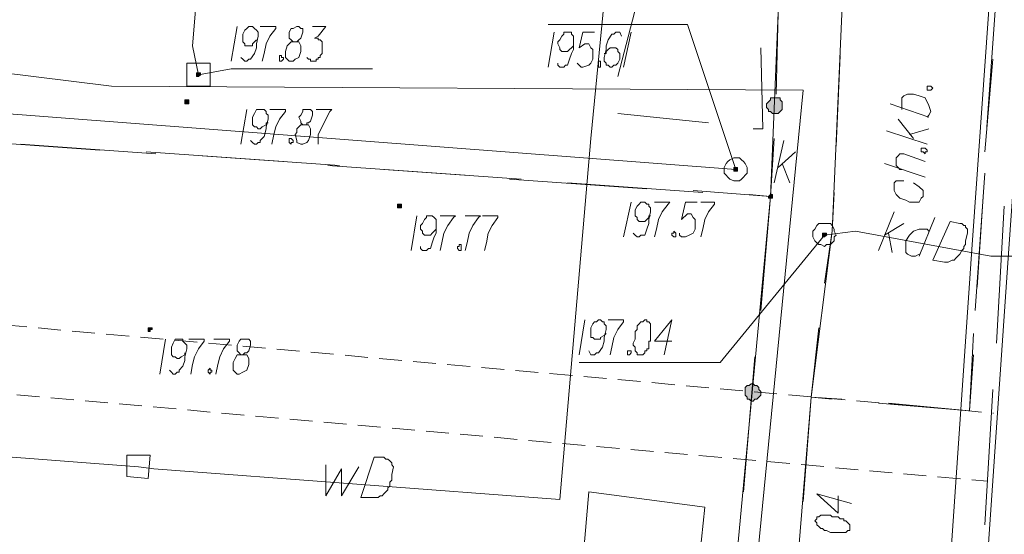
# Model space of a CAD drawing. Header units: metres. Extents: x 7431553 to 7432401, y 5544342 to 5544539.
# Tile 94 of 180: x 7432224 to 7432245, y 5544398 to 5544409. Entities that reach past the tile are written whole.
import ezdxf

# ---------------------------------------------------------------- set-up
doc = ezdxf.new("R2010")
doc.units = ezdxf.units.M
doc.header["$MEASUREMENT"] = 0
doc.linetypes.add('BG-PR90-PB-PZT-PZT01_2026_04_14$0$( Dashed )', pattern=[0.75, 0.5, -0.25])
for name, color, linetype, lineweight in [('BG-PR90-PB-PZT-PZT01_2026_04_14$0$D_obrzeze_5cm', 200, 'Continuous', 13), ('BG-PR90-PB-PZT-PZT01_2026_04_14$0$MAPA DCP', 7, 'Continuous', 0), ('PRIMETECH_XREF', 7, 'Continuous', 5)]:
    doc.layers.add(name, color=color, linetype=linetype, lineweight=lineweight)

# ---------------------------------------------------------------- blocks, each defined once
blk = doc.blocks.new('BG-PR90-PB-PZT-PZT01_2026_04_14$0$Naddrwiną2025_v2klauzulap')
at = {"layer": 'BG-PR90-PB-PZT-PZT01_2026_04_14$0$MAPA DCP', "linetype": 'Continuous', "lineweight": 0, "true_color": 0x9a3300, "transparency": 33554559}
for points in [[(7431757.849, 5544655.703), (7431757.849, 5544655.703), (7431757.849, 5544655.703), (7431757.849, 5544655.703), (7431757.891, 5544655.703), (7431757.891, 5544655.703), (7431757.891, 5544655.745), (7431757.891, 5544655.745), (7431757.891, 5544655.745), (7431757.849, 5544655.787), (7431757.849, 5544655.787), (7431757.849, 5544655.787), (7431757.849, 5544655.787), (7431757.806, 5544655.787), (7431757.806, 5544655.787), (7431757.806, 5544655.787), (7431757.806, 5544655.745), (7431757.806, 5544655.745), (7431757.806, 5544655.745), (7431757.806, 5544655.703), (7431757.806, 5544655.703), (7431757.806, 5544655.703), (7431757.806, 5544655.703), (7431757.806, 5544655.703), (7431757.806, 5544655.703)], [(7431756.409, 5544653.755), (7431756.409, 5544653.755), (7431756.452, 5544653.755), (7431756.452, 5544653.755), (7431756.452, 5544653.798), (7431756.452, 5544653.798), (7431756.452, 5544653.798), (7431756.452, 5544653.798), (7431756.452, 5544653.84), (7431756.452, 5544653.84), (7431756.452, 5544653.84), (7431756.409, 5544653.84), (7431756.409, 5544653.84), (7431756.409, 5544653.84), (7431756.409, 5544653.84), (7431756.367, 5544653.84), (7431756.367, 5544653.84), (7431756.367, 5544653.798), (7431756.367, 5544653.798), (7431756.367, 5544653.798), (7431756.367, 5544653.798), (7431756.367, 5544653.755)]]:
    blk.add_hatch(color=24, dxfattribs=at).paths.add_polyline_path(points)
at = {"layer": 'BG-PR90-PB-PZT-PZT01_2026_04_14$0$MAPA DCP', "linetype": 'Continuous', "lineweight": 0, "transparency": 33554559}
for color, points in [(256, [(7431754.843, 5544654.687), (7431754.843, 5544654.56), (7431754.885, 5544654.56), (7431754.928, 5544654.517), (7431754.97, 5544654.475), (7431755.012, 5544654.475), (7431755.055, 5544654.475), (7431755.097, 5544654.517), (7431755.139, 5544654.517), (7431755.139, 5544654.56), (7431755.182, 5544654.602), (7431755.182, 5544654.644), (7431755.182, 5544654.687), (7431755.182, 5544654.729), (7431755.139, 5544654.771), (7431755.097, 5544654.814), (7431755.055, 5544654.814), (7431755.012, 5544654.814), (7431754.97, 5544654.814), (7431754.928, 5544654.814), (7431754.885, 5544654.771), (7431754.843, 5544654.771), (7431754.843, 5544654.729), (7431754.843, 5544654.729)]), (256, [(7431757.002, 5544654.517), (7431757.044, 5544654.517), (7431757.044, 5544654.517), (7431757.044, 5544654.602), (7431757.002, 5544654.602), (7431757.002, 5544654.602), (7431757.002, 5544654.602), (7431756.96, 5544654.602), (7431756.96, 5544654.602), (7431756.96, 5544654.602), (7431756.96, 5544654.56), (7431756.96, 5544654.56), (7431756.96, 5544654.56), (7431756.96, 5544654.56)]), (256, [(7431761.108, 5544654.179), (7431761.108, 5544654.136), (7431761.151, 5544654.094), (7431761.151, 5544654.052), (7431761.193, 5544654.009), (7431761.235, 5544654.009), (7431761.278, 5544654.009), (7431761.32, 5544654.009), (7431761.362, 5544654.009), (7431761.405, 5544654.052), (7431761.447, 5544654.052), (7431761.447, 5544654.094), (7431761.489, 5544654.136), (7431761.489, 5544654.179), (7431761.447, 5544654.221), (7431761.447, 5544654.263), (7431761.405, 5544654.306), (7431761.362, 5544654.348), (7431761.32, 5544654.348), (7431761.278, 5544654.348), (7431761.235, 5544654.306), (7431761.193, 5544654.306), (7431761.151, 5544654.263), (7431761.151, 5544654.221), (7431761.151, 5544654.221)]), (256, [(7431757.214, 5544646.389), (7431757.214, 5544646.389), (7431757.214, 5544646.389), (7431757.256, 5544646.389), (7431757.256, 5544646.432), (7431757.256, 5544646.432), (7431757.256, 5544646.432), (7431757.256, 5544646.432), (7431757.256, 5544646.474), (7431757.256, 5544646.474), (7431757.214, 5544646.474), (7431757.214, 5544646.474), (7431757.214, 5544646.474), (7431757.214, 5544646.474), (7431757.171, 5544646.474), (7431757.171, 5544646.474), (7431757.171, 5544646.474), (7431757.171, 5544646.432), (7431757.171, 5544646.432), (7431757.171, 5544646.432), (7431757.171, 5544646.432), (7431757.171, 5544646.389), (7431757.171, 5544646.389)]), (5, [(7431754.335, 5544641.987), (7431754.335, 5544641.987), (7431754.335, 5544641.987), (7431754.335, 5544641.987), (7431754.377, 5544641.987), (7431754.377, 5544642.029), (7431754.377, 5544642.029), (7431754.377, 5544642.029), (7431754.377, 5544642.029), (7431754.335, 5544642.071), (7431754.335, 5544642.071), (7431754.335, 5544642.071), (7431754.335, 5544642.071), (7431754.293, 5544642.071), (7431754.293, 5544642.071), (7431754.293, 5544642.071), (7431754.293, 5544642.029), (7431754.293, 5544642.029), (7431754.293, 5544642.029), (7431754.293, 5544642.029), (7431754.293, 5544641.987), (7431754.293, 5544641.987), (7431754.293, 5544641.987), (7431754.293, 5544641.987), (7431754.293, 5544641.987)]), (256, [(7431754.928, 5544641.733), (7431754.928, 5544641.733), (7431754.928, 5544641.733), (7431754.97, 5544641.733), (7431754.97, 5544641.733), (7431754.97, 5544641.775), (7431754.97, 5544641.775), (7431754.97, 5544641.775), (7431754.97, 5544641.817), (7431754.97, 5544641.817), (7431754.928, 5544641.817), (7431754.928, 5544641.817), (7431754.928, 5544641.817), (7431754.928, 5544641.817), (7431754.885, 5544641.817), (7431754.885, 5544641.817), (7431754.885, 5544641.817), (7431754.885, 5544641.775), (7431754.885, 5544641.775), (7431754.885, 5544641.775), (7431754.885, 5544641.733), (7431754.885, 5544641.733), (7431754.885, 5544641.733)]), (256, [(7431759.923, 5544640.928), (7431759.923, 5544640.928), (7431759.923, 5544640.928), (7431759.923, 5544640.928), (7431759.965, 5544640.928), (7431759.965, 5544640.928), (7431759.965, 5544640.971), (7431759.965, 5544640.971), (7431759.965, 5544640.971), (7431759.923, 5544640.971), (7431759.923, 5544641.013), (7431759.923, 5544641.013), (7431759.923, 5544641.013), (7431759.881, 5544641.013), (7431759.881, 5544641.013), (7431759.881, 5544640.971), (7431759.881, 5544640.971), (7431759.881, 5544640.971), (7431759.881, 5544640.971), (7431759.881, 5544640.928), (7431759.881, 5544640.928), (7431759.881, 5544640.928), (7431759.881, 5544640.928), (7431759.881, 5544640.928), (7431759.881, 5544640.928)])]:
    blk.add_hatch(color=color, dxfattribs=at).paths.add_polyline_path(points)
at = {"layer": 'BG-PR90-PB-PZT-PZT01_2026_04_14$0$MAPA DCP', "color": 24, "linetype": 'Continuous', "lineweight": 18, "true_color": 0x9a3300, "transparency": 33554687}
for points in [[(7431758.314, 5544659.386), (7431758.314, 5544662.434)], [(7431748.197, 5544660.486), (7431758.357, 5544659.767), (7431776.179, 5544658.539)], [(7431748.154, 5544659.682), (7431758.272, 5544658.962), (7431776.137, 5544657.735)], [(7431758.314, 5544659.386), (7431757.764, 5544656.422), (7431757.849, 5544655.745)], [(7431757.468, 5544658.158), (7431758.314, 5544657.819)], [(7431757.764, 5544658.031), (7431757.722, 5544657.989), (7431757.722, 5544657.819), (7431757.764, 5544657.692), (7431757.849, 5544657.608), (7431757.976, 5544657.523), (7431758.06, 5544657.523), (7431758.103, 5544657.523), (7431758.187, 5544657.523), (7431758.23, 5544657.523), (7431758.272, 5544657.565), (7431758.314, 5544657.65), (7431758.314, 5544657.692), (7431758.314, 5544657.735), (7431758.272, 5544657.819)], [(7431757.849, 5544657.057), (7431757.595, 5544657.481)], [(7431758.187, 5544656.93), (7431757.341, 5544657.269)], [(7431757.806, 5544657.142), (7431758.23, 5544657.227)], [(7431757.849, 5544655.745), (7431760.643, 5544653.459), (7431760.643, 5544650.369)], [(7431756.367, 5544654.729), (7431756.028, 5544655.11)], [(7431756.282, 5544654.814), (7431756.706, 5544654.983)], [(7431756.706, 5544654.644), (7431755.774, 5544654.856)], [(7431756.409, 5544653.798), (7431754.504, 5544628.906), (7431754.547, 5544626.916), (7431753.954, 5544622.048), (7431751.922, 5544589.493), (7431751.88, 5544571.121)], [(7431756.409, 5544653.798), (7431753.234, 5544652.739), (7431753.234, 5544649.691)]]:
    blk.add_lwpolyline(points, dxfattribs=at)
at = {"layer": 'BG-PR90-PB-PZT-PZT01_2026_04_14$0$MAPA DCP', "linetype": 'Continuous', "lineweight": 18, "transparency": 33554687}
for points in [[(7431755.478, 5544659.301), (7431752.515, 5544659.513)], [(7431760.219, 5544659.513), (7431757.214, 5544659.682)], [(7431753.996, 5544659.428), (7431756.028, 5544659.259)], [(7431764.199, 5544659.259), (7431761.235, 5544659.428)], [(7431759.5, 5544659.047), (7431756.494, 5544659.259)], [(7431757.002, 5544659.216), (7431758.992, 5544659.089)], [(7431760.008, 5544659.005), (7431761.701, 5544658.92)], [(7431761.532, 5544657.142), (7431761.701, 5544658.92), (7431760.473, 5544659.005)], [(7431761.701, 5544658.92), (7431761.532, 5544656.93)], [(7431755.097, 5544657.438), (7431754.843, 5544657.438), (7431754.801, 5544657.481), (7431754.758, 5544657.565), (7431754.758, 5544657.692), (7431754.801, 5544657.819), (7431754.843, 5544657.946), (7431755.012, 5544658.031), (7431755.139, 5544658.073), (7431755.224, 5544658.031), (7431755.266, 5544657.989)], [(7431755.266, 5544658.031), (7431754.97, 5544657.184)], [(7431755.647, 5544657.608), (7431755.52, 5544658.031)], [(7431755.859, 5544657.989), (7431755.563, 5544657.1)], [(7431756.409, 5544657.438), (7431756.409, 5544657.396), (7431756.367, 5544657.354), (7431756.325, 5544657.311), (7431756.282, 5544657.311), (7431756.24, 5544657.311), (7431756.198, 5544657.311), (7431756.155, 5544657.311), (7431756.113, 5544657.354), (7431756.071, 5544657.396), (7431756.071, 5544657.438), (7431756.071, 5544657.481), (7431756.24, 5544657.946)], [(7431756.579, 5544657.946), (7431756.282, 5544657.057)], [(7431756.663, 5544657.481), (7431756.663, 5544657.311), (7431756.706, 5544657.269), (7431756.875, 5544657.269), (7431756.96, 5544657.311), (7431757.044, 5544657.396), (7431757.087, 5544657.523), (7431757.129, 5544657.608), (7431757.129, 5544657.692), (7431757.129, 5544657.735), (7431757.129, 5544657.819), (7431757.044, 5544657.862), (7431757.002, 5544657.904), (7431756.917, 5544657.904), (7431756.875, 5544657.904), (7431756.79, 5544657.819), (7431756.706, 5544657.692)], [(7431755.732, 5544657.692), (7431755.309, 5544657.354)], [(7431775.967, 5544654.433), (7431765.596, 5544655.11), (7431761.405, 5544655.449), (7431757.764, 5544655.914), (7431752.007, 5544656.168), (7431750.102, 5544656.168)], [(7431755.901, 5544655.999), (7431753.912, 5544656.084)], [(7431763.691, 5544655.279), (7431761.405, 5544655.449), (7431761.447, 5544656.126)], [(7431758.907, 5544655.745), (7431757.764, 5544655.914), (7431756.917, 5544655.957)], [(7431761.447, 5544655.914), (7431761.405, 5544655.449), (7431759.881, 5544655.618)], [(7431747.9, 5544655.83), (7431749.89, 5544655.11), (7431752.98, 5544654.729), (7431757.002, 5544654.56), (7431765.596, 5544653.755), (7431775.883, 5544652.697)], [(7431751.753, 5544654.898), (7431752.98, 5544654.729), (7431754.758, 5544654.687)], [(7431755.732, 5544654.644), (7431757.002, 5544654.56), (7431756.875, 5544652.866)], [(7431756.96, 5544654.094), (7431757.002, 5544654.56), (7431759.5, 5544654.348)], [(7431755.52, 5544654.179), (7431755.52, 5544654.39), (7431753.742, 5544654.348)], [(7431760.516, 5544654.221), (7431763.479, 5544653.967)], [(7431755.182, 5544651.215), (7431755.393, 5544653.205)], [(7431756.706, 5544650.115), (7431756.917, 5544653.078)], [(7431756.833, 5544651.85), (7431756.621, 5544648.845)], [(7431752.43, 5544651.723), (7431754.377, 5544651.215)], [(7431756.409, 5544646.093), (7431756.621, 5544649.099)], [(7431756.536, 5544647.871), (7431756.325, 5544644.865)], [(7431756.113, 5544642.114), (7431756.325, 5544645.119)], [(7431756.24, 5544643.892), (7431756.028, 5544640.886)], [(7431755.859, 5544638.134), (7431756.071, 5544641.098)], [(7431755.986, 5544639.87), (7431755.774, 5544636.907)]]:
    blk.add_lwpolyline(points, dxfattribs=at)
at = {"layer": 'BG-PR90-PB-PZT-PZT01_2026_04_14$0$MAPA DCP', "color": 24, "linetype": 'Continuous', "lineweight": 18, "true_color": 0x9a3300, "transparency": 33554687}
for points in [[(7431757.552, 5544658.497), (7431757.595, 5544658.708), (7431757.595, 5544658.751), (7431757.637, 5544658.793), (7431757.637, 5544658.835), (7431757.679, 5544658.835), (7431757.722, 5544658.878), (7431757.806, 5544658.878), (7431757.976, 5544658.835), (7431758.018, 5544658.835), (7431758.06, 5544658.835), (7431758.103, 5544658.793), (7431758.145, 5544658.793), (7431758.187, 5544658.751), (7431758.272, 5544658.708), (7431758.357, 5544658.624), (7431758.399, 5544658.581), (7431758.399, 5544658.539), (7431758.441, 5544658.454), (7431758.441, 5544658.412), (7431758.441, 5544658.37), (7431758.399, 5544658.116)], [(7431757.595, 5544655.745), (7431757.595, 5544655.872), (7431757.637, 5544655.914), (7431757.722, 5544655.957), (7431757.764, 5544655.957), (7431757.849, 5544655.999), (7431757.891, 5544655.957), (7431757.976, 5544655.957), (7431758.018, 5544655.914), (7431758.06, 5544655.872), (7431758.06, 5544655.787), (7431758.103, 5544655.745), (7431758.06, 5544655.66), (7431758.06, 5544655.618), (7431758.018, 5544655.576), (7431757.976, 5544655.533), (7431757.891, 5544655.491), (7431757.849, 5544655.491), (7431757.764, 5544655.491), (7431757.722, 5544655.533), (7431757.637, 5544655.576), (7431757.595, 5544655.618), (7431757.595, 5544655.66)], [(7431756.155, 5544653.798), (7431756.155, 5544653.882), (7431756.198, 5544653.925), (7431756.24, 5544653.967), (7431756.282, 5544654.009), (7431756.367, 5544654.052), (7431756.409, 5544654.052), (7431756.494, 5544654.052), (7431756.536, 5544654.009), (7431756.579, 5544653.967), (7431756.621, 5544653.925), (7431756.663, 5544653.882), (7431756.663, 5544653.798), (7431756.663, 5544653.755), (7431756.621, 5544653.671), (7431756.579, 5544653.628), (7431756.536, 5544653.586), (7431756.494, 5544653.544), (7431756.409, 5544653.544), (7431756.367, 5544653.544), (7431756.282, 5544653.586), (7431756.24, 5544653.628), (7431756.198, 5544653.671), (7431756.155, 5544653.755)]]:
    blk.add_lwpolyline(points, close=True, dxfattribs=at)
at = {"layer": 'BG-PR90-PB-PZT-PZT01_2026_04_14$0$MAPA DCP', "linetype": 'Continuous', "lineweight": 18, "transparency": 33554687}
for points in [[(7431754.631, 5544657.989), (7431754.589, 5544657.989), (7431754.589, 5544658.073), (7431754.631, 5544658.116), (7431754.674, 5544658.073), (7431754.674, 5544658.031), (7431754.674, 5544657.989)], [(7431756.028, 5544657.862), (7431755.944, 5544657.862), (7431755.944, 5544657.946), (7431755.986, 5544657.989), (7431756.028, 5544657.989), (7431756.028, 5544657.946), (7431756.071, 5544657.946), (7431756.028, 5544657.904)], [(7431763.479, 5544650.58), (7431770.845, 5544649.945), (7431771.184, 5544652.358), (7431763.818, 5544653.12)]]:
    blk.add_lwpolyline(points, close=True, dxfattribs=at)
at = {"layer": 'BG-PR90-PB-PZT-PZT01_2026_04_14$0$MAPA DCP', "linetype": 'Continuous', "lineweight": 9, "transparency": 33554687}
for points in [[(7431763.564, 5544656.041), (7431763.945, 5544656.041), (7431763.521, 5544655.576), (7431763.733, 5544656.338)], [(7431757.129, 5544653.036), (7431757.129, 5544653.332), (7431757.171, 5544653.332), (7431757.341, 5544653.205), (7431757.51, 5544653.12), (7431757.722, 5544653.078), (7431757.891, 5544653.036)], [(7431757.129, 5544652.951), (7431757.129, 5544652.697), (7431757.51, 5544652.612), (7431757.383, 5544652.739), (7431757.383, 5544652.824), (7431757.468, 5544652.866), (7431757.51, 5544652.909), (7431757.595, 5544652.909), (7431757.722, 5544652.909), (7431757.806, 5544652.866), (7431757.849, 5544652.782), (7431757.891, 5544652.697), (7431757.891, 5544652.612), (7431757.849, 5544652.57), (7431757.806, 5544652.57)], [(7431757.129, 5544652.02), (7431757.129, 5544652.358), (7431757.171, 5544652.316), (7431757.341, 5544652.189), (7431757.51, 5544652.104), (7431757.722, 5544652.062), (7431757.891, 5544652.02)], [(7431757.806, 5544651.554), (7431757.849, 5544651.596), (7431757.891, 5544651.639), (7431757.891, 5544651.681), (7431757.849, 5544651.723), (7431757.849, 5544651.766), (7431757.849, 5544651.808), (7431757.722, 5544651.85), (7431757.595, 5544651.893), (7431757.51, 5544651.893), (7431757.341, 5544651.935), (7431757.256, 5544651.935), (7431757.214, 5544651.893), (7431757.171, 5544651.893), (7431757.171, 5544651.85), (7431757.129, 5544651.808), (7431757.129, 5544651.766), (7431757.129, 5544651.723), (7431757.171, 5544651.681), (7431757.214, 5544651.639), (7431757.298, 5544651.596), (7431757.341, 5544651.596), (7431757.425, 5544651.596), (7431757.468, 5544651.639), (7431757.51, 5544651.639), (7431757.552, 5544651.681), (7431757.552, 5544651.723), (7431757.552, 5544651.766), (7431757.552, 5544651.808), (7431757.51, 5544651.85), (7431757.468, 5544651.893), (7431757.425, 5544651.893), (7431757.425, 5544651.935)], [(7431757.129, 5544651.512), (7431757.891, 5544651.342)], [(7431757.425, 5544648.252), (7431757.425, 5544648.591), (7431757.468, 5544648.591), (7431757.637, 5544648.464), (7431757.806, 5544648.379), (7431758.018, 5544648.337), (7431758.187, 5544648.294)], [(7431757.425, 5544647.871), (7431757.425, 5544648.21), (7431757.468, 5544648.167), (7431757.637, 5544648.04), (7431757.806, 5544647.956), (7431758.018, 5544647.913), (7431758.187, 5544647.871)], [(7431757.425, 5544647.321), (7431757.425, 5544647.659), (7431757.468, 5544647.617), (7431757.637, 5544647.49), (7431757.806, 5544647.405), (7431758.018, 5544647.363), (7431758.187, 5544647.321)], [(7431758.103, 5544646.897), (7431758.145, 5544646.897), (7431758.187, 5544646.94), (7431758.187, 5544647.024), (7431758.145, 5544647.067), (7431758.145, 5544647.109), (7431758.018, 5544647.151), (7431757.891, 5544647.194), (7431757.806, 5544647.236), (7431757.637, 5544647.236), (7431757.552, 5544647.236), (7431757.51, 5544647.236), (7431757.468, 5544647.194), (7431757.425, 5544647.151), (7431757.425, 5544647.067), (7431757.425, 5544647.024), (7431757.468, 5544647.024), (7431757.51, 5544646.982), (7431757.595, 5544646.94), (7431757.637, 5544646.897), (7431757.722, 5544646.897), (7431757.764, 5544646.94), (7431757.806, 5544646.94), (7431757.849, 5544646.982), (7431757.849, 5544647.024), (7431757.849, 5544647.067), (7431757.849, 5544647.109), (7431757.806, 5544647.151), (7431757.764, 5544647.194), (7431757.722, 5544647.236)], [(7431757.425, 5544646.813), (7431758.187, 5544646.686)], [(7431755.097, 5544644.611), (7431755.097, 5544644.95), (7431755.139, 5544644.908), (7431755.309, 5544644.823), (7431755.478, 5544644.738), (7431755.647, 5544644.654), (7431755.859, 5544644.654)], [(7431755.436, 5544644.315), (7431755.436, 5544644.4), (7431755.393, 5544644.4), (7431755.393, 5544644.442), (7431755.351, 5544644.484), (7431755.224, 5544644.527), (7431755.139, 5544644.527), (7431755.097, 5544644.484), (7431755.097, 5544644.442), (7431755.097, 5544644.4), (7431755.097, 5544644.315), (7431755.139, 5544644.315), (7431755.224, 5544644.273), (7431755.266, 5544644.23), (7431755.351, 5544644.273), (7431755.393, 5544644.273), (7431755.436, 5544644.315), (7431755.436, 5544644.273), (7431755.52, 5544644.188), (7431755.605, 5544644.188), (7431755.647, 5544644.146), (7431755.774, 5544644.188), (7431755.817, 5544644.188), (7431755.859, 5544644.273), (7431755.859, 5544644.315), (7431755.817, 5544644.4), (7431755.774, 5544644.442), (7431755.647, 5544644.484), (7431755.605, 5544644.484), (7431755.52, 5544644.484), (7431755.436, 5544644.442), (7431755.436, 5544644.4)], [(7431755.097, 5544643.595), (7431755.097, 5544643.934), (7431755.139, 5544643.934), (7431755.309, 5544643.807), (7431755.478, 5544643.722), (7431755.647, 5544643.68), (7431755.859, 5544643.638)], [(7431755.774, 5544643.172), (7431755.817, 5544643.214), (7431755.859, 5544643.257), (7431755.859, 5544643.299), (7431755.817, 5544643.341), (7431755.817, 5544643.384), (7431755.774, 5544643.384), (7431755.69, 5544643.468), (7431755.52, 5544643.511), (7431755.478, 5544643.511), (7431755.309, 5544643.553), (7431755.224, 5544643.553), (7431755.182, 5544643.511), (7431755.139, 5544643.511), (7431755.097, 5544643.468), (7431755.097, 5544643.426), (7431755.097, 5544643.384), (7431755.097, 5544643.341), (7431755.097, 5544643.299), (7431755.182, 5544643.257), (7431755.266, 5544643.214), (7431755.309, 5544643.214), (7431755.351, 5544643.214), (7431755.436, 5544643.214), (7431755.478, 5544643.257), (7431755.478, 5544643.299), (7431755.52, 5544643.341), (7431755.52, 5544643.384), (7431755.478, 5544643.426), (7431755.436, 5544643.511), (7431755.393, 5544643.511), (7431755.393, 5544643.553)], [(7431760.473, 5544642.96), (7431760.473, 5544643.003), (7431760.431, 5544643.045), (7431760.431, 5544643.087), (7431760.389, 5544643.13), (7431760.262, 5544643.172), (7431760.177, 5544643.172), (7431760.135, 5544643.13), (7431760.135, 5544643.087), (7431760.135, 5544643.045), (7431760.135, 5544642.96), (7431760.177, 5544642.918), (7431760.262, 5544642.876), (7431760.304, 5544642.876), (7431760.389, 5544642.876), (7431760.431, 5544642.918), (7431760.473, 5544642.96), (7431760.473, 5544642.876), (7431760.558, 5544642.833), (7431760.643, 5544642.791), (7431760.685, 5544642.791), (7431760.812, 5544642.791), (7431760.854, 5544642.833), (7431760.897, 5544642.876), (7431760.897, 5544642.918), (7431760.854, 5544643.003), (7431760.812, 5544643.087), (7431760.685, 5544643.13), (7431760.643, 5544643.13), (7431760.558, 5544643.13), (7431760.473, 5544643.087), (7431760.473, 5544643.003)], [(7431755.097, 5544643.087), (7431755.859, 5544642.96)], [(7431760.135, 5544642.368), (7431760.135, 5544642.706), (7431760.177, 5544642.706), (7431760.346, 5544642.579), (7431760.516, 5544642.495), (7431760.685, 5544642.452), (7431760.897, 5544642.41)], [(7431760.135, 5544641.817), (7431760.135, 5544642.156), (7431760.177, 5544642.156), (7431760.346, 5544642.029), (7431760.516, 5544641.944), (7431760.685, 5544641.902), (7431760.897, 5544641.86)], [(7431760.812, 5544641.394), (7431760.854, 5544641.436), (7431760.897, 5544641.479), (7431760.897, 5544641.521), (7431760.854, 5544641.563), (7431760.854, 5544641.606), (7431760.812, 5544641.606), (7431760.727, 5544641.69), (7431760.6, 5544641.733), (7431760.516, 5544641.733), (7431760.346, 5544641.775), (7431760.262, 5544641.775), (7431760.219, 5544641.733), (7431760.177, 5544641.69), (7431760.135, 5544641.69), (7431760.135, 5544641.648), (7431760.135, 5544641.606), (7431760.135, 5544641.563), (7431760.135, 5544641.521), (7431760.219, 5544641.479), (7431760.304, 5544641.436), (7431760.346, 5544641.436), (7431760.389, 5544641.436), (7431760.473, 5544641.436), (7431760.516, 5544641.479), (7431760.516, 5544641.521), (7431760.558, 5544641.563), (7431760.558, 5544641.606), (7431760.516, 5544641.648), (7431760.473, 5544641.733), (7431760.431, 5544641.733)], [(7431760.135, 5544641.309), (7431760.897, 5544641.182)]]:
    blk.add_lwpolyline(points, dxfattribs=at)
for points in [[(7431764.114, 5544655.533), (7431764.156, 5544655.576), (7431764.199, 5544655.576), (7431764.241, 5544655.618), (7431764.283, 5544655.66), (7431764.283, 5544655.703), (7431764.326, 5544655.745), (7431764.326, 5544655.787), (7431764.368, 5544655.872), (7431764.368, 5544655.957), (7431764.368, 5544655.999), (7431764.368, 5544656.084), (7431764.368, 5544656.126), (7431764.368, 5544656.168), (7431764.368, 5544656.211), (7431764.326, 5544656.253), (7431764.326, 5544656.295), (7431764.283, 5544656.295), (7431764.241, 5544656.295), (7431764.199, 5544656.295), (7431764.156, 5544656.253), (7431764.114, 5544656.211), (7431764.114, 5544656.168), (7431764.072, 5544656.168), (7431764.072, 5544656.126), (7431764.072, 5544656.084), (7431764.029, 5544656.041), (7431764.029, 5544655.999), (7431764.029, 5544655.957), (7431764.029, 5544655.914), (7431763.987, 5544655.872), (7431763.987, 5544655.83), (7431763.987, 5544655.787), (7431763.987, 5544655.745), (7431763.987, 5544655.703), (7431763.987, 5544655.66), (7431764.029, 5544655.618), (7431764.029, 5544655.576), (7431764.072, 5544655.576)], [(7431757.764, 5544652.443), (7431757.806, 5544652.485), (7431757.891, 5544652.485), (7431757.891, 5544652.443), (7431757.849, 5544652.401), (7431757.806, 5544652.401), (7431757.806, 5544652.443)], [(7431758.06, 5544647.744), (7431758.06, 5544647.786), (7431758.187, 5544647.786), (7431758.187, 5544647.744), (7431758.145, 5544647.702), (7431758.103, 5544647.702), (7431758.103, 5544647.744)], [(7431755.732, 5544644.061), (7431755.774, 5544644.103), (7431755.817, 5544644.103), (7431755.817, 5544644.061), (7431755.859, 5544644.061), (7431755.817, 5544644.019), (7431755.774, 5544644.019), (7431755.732, 5544644.019)], [(7431760.77, 5544642.283), (7431760.812, 5544642.283), (7431760.812, 5544642.325), (7431760.854, 5544642.325), (7431760.854, 5544642.283), (7431760.897, 5544642.283), (7431760.854, 5544642.241), (7431760.812, 5544642.241)]]:
    blk.add_lwpolyline(points, close=True, dxfattribs=at)
at = {"layer": 'BG-PR90-PB-PZT-PZT01_2026_04_14$0$MAPA DCP', "color": 24, "linetype": 'Continuous', "lineweight": 0, "true_color": 0x9a3300, "transparency": 33554687}
for points in [[(7431757.849, 5544655.703), (7431757.849, 5544655.703), (7431757.849, 5544655.703), (7431757.849, 5544655.703), (7431757.891, 5544655.703), (7431757.891, 5544655.703), (7431757.891, 5544655.745), (7431757.891, 5544655.745), (7431757.891, 5544655.745), (7431757.849, 5544655.787), (7431757.849, 5544655.787), (7431757.849, 5544655.787), (7431757.849, 5544655.787), (7431757.806, 5544655.787), (7431757.806, 5544655.787), (7431757.806, 5544655.787), (7431757.806, 5544655.745), (7431757.806, 5544655.745), (7431757.806, 5544655.745), (7431757.806, 5544655.703), (7431757.806, 5544655.703), (7431757.806, 5544655.703), (7431757.806, 5544655.703), (7431757.806, 5544655.703)], [(7431756.409, 5544653.755), (7431756.409, 5544653.755), (7431756.452, 5544653.755), (7431756.452, 5544653.755), (7431756.452, 5544653.798), (7431756.452, 5544653.798), (7431756.452, 5544653.798), (7431756.452, 5544653.798), (7431756.452, 5544653.84), (7431756.452, 5544653.84), (7431756.452, 5544653.84), (7431756.409, 5544653.84), (7431756.409, 5544653.84), (7431756.409, 5544653.84), (7431756.409, 5544653.84), (7431756.367, 5544653.84), (7431756.367, 5544653.84), (7431756.367, 5544653.798), (7431756.367, 5544653.798), (7431756.367, 5544653.798), (7431756.367, 5544653.798), (7431756.367, 5544653.755), (7431756.409, 5544653.755)]]:
    blk.add_lwpolyline(points, close=True, dxfattribs=at)
at = {"layer": 'BG-PR90-PB-PZT-PZT01_2026_04_14$0$MAPA DCP', "color": 1, "linetype": 'Continuous', "lineweight": 18, "transparency": 33554687}
blk.add_lwpolyline([(7431752.43, 5544618.915), (7431753.658, 5544632.631), (7431754.589, 5544640.124), (7431754.674, 5544655.279), (7431775.883, 5544653.205)], dxfattribs=at)
at = {"layer": 'BG-PR90-PB-PZT-PZT01_2026_04_14$0$MAPA DCP', "linetype": 'Continuous', "lineweight": 0, "transparency": 33554687}
for points in [[(7431754.843, 5544654.687), (7431754.843, 5544654.56), (7431754.885, 5544654.56), (7431754.928, 5544654.517), (7431754.97, 5544654.475), (7431755.012, 5544654.475), (7431755.055, 5544654.475), (7431755.097, 5544654.517), (7431755.139, 5544654.517), (7431755.139, 5544654.56), (7431755.182, 5544654.602), (7431755.182, 5544654.644), (7431755.182, 5544654.687), (7431755.182, 5544654.729), (7431755.139, 5544654.771), (7431755.097, 5544654.814), (7431755.055, 5544654.814), (7431755.012, 5544654.814), (7431754.97, 5544654.814), (7431754.928, 5544654.814), (7431754.885, 5544654.771), (7431754.843, 5544654.771), (7431754.843, 5544654.729)], [(7431757.002, 5544654.517), (7431757.044, 5544654.517), (7431757.044, 5544654.517), (7431757.044, 5544654.602), (7431757.002, 5544654.602), (7431757.002, 5544654.602), (7431757.002, 5544654.602), (7431756.96, 5544654.602), (7431756.96, 5544654.602), (7431756.96, 5544654.602), (7431756.96, 5544654.56), (7431756.96, 5544654.56), (7431756.96, 5544654.56), (7431756.96, 5544654.56), (7431757.002, 5544654.517)], [(7431761.108, 5544654.179), (7431761.108, 5544654.136), (7431761.151, 5544654.094), (7431761.151, 5544654.052), (7431761.193, 5544654.009), (7431761.235, 5544654.009), (7431761.278, 5544654.009), (7431761.32, 5544654.009), (7431761.362, 5544654.009), (7431761.405, 5544654.052), (7431761.447, 5544654.052), (7431761.447, 5544654.094), (7431761.489, 5544654.136), (7431761.489, 5544654.179), (7431761.447, 5544654.221), (7431761.447, 5544654.263), (7431761.405, 5544654.306), (7431761.362, 5544654.348), (7431761.32, 5544654.348), (7431761.278, 5544654.348), (7431761.235, 5544654.306), (7431761.193, 5544654.306), (7431761.151, 5544654.263), (7431761.151, 5544654.221)], [(7431757.214, 5544646.389), (7431757.214, 5544646.389), (7431757.214, 5544646.389), (7431757.256, 5544646.389), (7431757.256, 5544646.432), (7431757.256, 5544646.432), (7431757.256, 5544646.432), (7431757.256, 5544646.432), (7431757.256, 5544646.474), (7431757.256, 5544646.474), (7431757.214, 5544646.474), (7431757.214, 5544646.474), (7431757.214, 5544646.474), (7431757.214, 5544646.474), (7431757.171, 5544646.474), (7431757.171, 5544646.474), (7431757.171, 5544646.474), (7431757.171, 5544646.432), (7431757.171, 5544646.432), (7431757.171, 5544646.432), (7431757.171, 5544646.432), (7431757.171, 5544646.389), (7431757.171, 5544646.389)], [(7431754.928, 5544641.733), (7431754.928, 5544641.733), (7431754.928, 5544641.733), (7431754.97, 5544641.733), (7431754.97, 5544641.733), (7431754.97, 5544641.775), (7431754.97, 5544641.775), (7431754.97, 5544641.775), (7431754.97, 5544641.817), (7431754.97, 5544641.817), (7431754.928, 5544641.817), (7431754.928, 5544641.817), (7431754.928, 5544641.817), (7431754.928, 5544641.817), (7431754.885, 5544641.817), (7431754.885, 5544641.817), (7431754.885, 5544641.817), (7431754.885, 5544641.775), (7431754.885, 5544641.775), (7431754.885, 5544641.775), (7431754.885, 5544641.733), (7431754.885, 5544641.733), (7431754.885, 5544641.733)], [(7431759.923, 5544640.928), (7431759.923, 5544640.928), (7431759.923, 5544640.928), (7431759.923, 5544640.928), (7431759.965, 5544640.928), (7431759.965, 5544640.928), (7431759.965, 5544640.971), (7431759.965, 5544640.971), (7431759.965, 5544640.971), (7431759.923, 5544640.971), (7431759.923, 5544641.013), (7431759.923, 5544641.013), (7431759.923, 5544641.013), (7431759.881, 5544641.013), (7431759.881, 5544641.013), (7431759.881, 5544640.971), (7431759.881, 5544640.971), (7431759.881, 5544640.971), (7431759.881, 5544640.971), (7431759.881, 5544640.928), (7431759.881, 5544640.928), (7431759.881, 5544640.928), (7431759.881, 5544640.928), (7431759.881, 5544640.928)]]:
    blk.add_lwpolyline(points, close=True, dxfattribs=at)
at = {"layer": 'BG-PR90-PB-PZT-PZT01_2026_04_14$0$MAPA DCP', "color": 24, "linetype": 'Continuous', "lineweight": 9, "true_color": 0x9a3300, "transparency": 33554687}
for points in [[(7431760.177, 5544652.401), (7431760.177, 5544652.02), (7431759.711, 5544652.401), (7431760.473, 5544652.231)], [(7431753.404, 5544651.512), (7431754.166, 5544651.342)], [(7431759.711, 5544651.004), (7431759.711, 5544651.342), (7431759.754, 5544651.342), (7431759.923, 5544651.215), (7431760.092, 5544651.131), (7431760.304, 5544651.088), (7431760.473, 5544651.046)], [(7431753.488, 5544651.3), (7431753.404, 5544651.258), (7431753.404, 5544651.173), (7431753.446, 5544651.131), (7431753.446, 5544651.088), (7431753.573, 5544651.004), (7431753.7, 5544650.961), (7431753.785, 5544650.961), (7431753.954, 5544650.919), (7431754.039, 5544650.919), (7431754.081, 5544650.961), (7431754.123, 5544650.961), (7431754.123, 5544651.004), (7431754.166, 5544651.046), (7431754.166, 5544651.088), (7431754.123, 5544651.131), (7431754.123, 5544651.173), (7431754.081, 5544651.215), (7431753.996, 5544651.258), (7431753.912, 5544651.258), (7431753.869, 5544651.258), (7431753.827, 5544651.215), (7431753.785, 5544651.215), (7431753.742, 5544651.173), (7431753.742, 5544651.131), (7431753.742, 5544651.088), (7431753.742, 5544651.046), (7431753.785, 5544651.004), (7431753.827, 5544650.961), (7431753.869, 5544650.961), (7431753.869, 5544650.919)], [(7431760.389, 5544650.58), (7431760.473, 5544650.623), (7431760.473, 5544650.707), (7431760.431, 5544650.75), (7431760.431, 5544650.792), (7431760.304, 5544650.877), (7431760.177, 5544650.919), (7431760.092, 5544650.919), (7431759.923, 5544650.961), (7431759.838, 5544650.961), (7431759.796, 5544650.919), (7431759.754, 5544650.919), (7431759.754, 5544650.877), (7431759.711, 5544650.834), (7431759.711, 5544650.792), (7431759.754, 5544650.75), (7431759.754, 5544650.707), (7431759.796, 5544650.665), (7431759.881, 5544650.623), (7431759.965, 5544650.623), (7431760.008, 5544650.623), (7431760.092, 5544650.623), (7431760.092, 5544650.665), (7431760.135, 5544650.707), (7431760.135, 5544650.75), (7431760.135, 5544650.792), (7431760.135, 5544650.834), (7431760.092, 5544650.834), (7431760.05, 5544650.919), (7431760.008, 5544650.961)], [(7431753.404, 5544650.707), (7431753.404, 5544650.453), (7431753.742, 5544650.369), (7431753.658, 5544650.496), (7431753.658, 5544650.58), (7431753.742, 5544650.623), (7431753.785, 5544650.665), (7431753.869, 5544650.665), (7431753.996, 5544650.665), (7431754.081, 5544650.623), (7431754.123, 5544650.58), (7431754.166, 5544650.453), (7431754.166, 5544650.411), (7431754.123, 5544650.369), (7431754.081, 5544650.326)], [(7431759.711, 5544650.496), (7431760.473, 5544650.369)], [(7431754.081, 5544649.903), (7431754.123, 5544649.903), (7431754.166, 5544649.945), (7431754.166, 5544650.03), (7431754.123, 5544650.072), (7431754.123, 5544650.115), (7431753.996, 5544650.157), (7431753.869, 5544650.199), (7431753.785, 5544650.242), (7431753.615, 5544650.242), (7431753.531, 5544650.242), (7431753.488, 5544650.242), (7431753.446, 5544650.199), (7431753.404, 5544650.199), (7431753.404, 5544650.157), (7431753.404, 5544650.072), (7431753.404, 5544650.03), (7431753.446, 5544650.03), (7431753.488, 5544649.988), (7431753.573, 5544649.945), (7431753.615, 5544649.903), (7431753.658, 5544649.903), (7431753.742, 5544649.945), (7431753.785, 5544649.945), (7431753.827, 5544649.988), (7431753.827, 5544650.03), (7431753.827, 5544650.072), (7431753.827, 5544650.115), (7431753.785, 5544650.157), (7431753.742, 5544650.199), (7431753.7, 5544650.242)], [(7431753.404, 5544649.818), (7431754.166, 5544649.691)]]:
    blk.add_lwpolyline(points, dxfattribs=at)
for points in [[(7431759.711, 5544651.808), (7431759.754, 5544651.766), (7431759.754, 5544651.723), (7431759.796, 5544651.681), (7431759.838, 5544651.639), (7431759.881, 5544651.639), (7431759.923, 5544651.639), (7431759.965, 5544651.596), (7431760.008, 5544651.596), (7431760.05, 5544651.596), (7431760.135, 5544651.596), (7431760.219, 5544651.554), (7431760.262, 5544651.554), (7431760.304, 5544651.596), (7431760.389, 5544651.596), (7431760.431, 5544651.639), (7431760.473, 5544651.639), (7431760.473, 5544651.681), (7431760.473, 5544651.723), (7431760.473, 5544651.766), (7431760.431, 5544651.808), (7431760.389, 5544651.808), (7431760.389, 5544651.85), (7431760.346, 5544651.85), (7431760.346, 5544651.893), (7431760.304, 5544651.893), (7431760.262, 5544651.893), (7431760.219, 5544651.893), (7431760.177, 5544651.893), (7431760.177, 5544651.935), (7431760.135, 5544651.935), (7431760.05, 5544651.935), (7431760.008, 5544651.935), (7431759.965, 5544651.935), (7431759.923, 5544651.935), (7431759.881, 5544651.935), (7431759.838, 5544651.935), (7431759.796, 5544651.935), (7431759.754, 5544651.893), (7431759.754, 5544651.85), (7431759.711, 5544651.85)], [(7431760.389, 5544651.469), (7431760.389, 5544651.512), (7431760.431, 5544651.512), (7431760.473, 5544651.469), (7431760.473, 5544651.427), (7431760.431, 5544651.427), (7431760.389, 5544651.427)], [(7431754.039, 5544650.792), (7431754.039, 5544650.834), (7431754.166, 5544650.834), (7431754.166, 5544650.792), (7431754.123, 5544650.792), (7431754.081, 5544650.792)]]:
    blk.add_lwpolyline(points, close=True, dxfattribs=at)
at = {"layer": 'BG-PR90-PB-PZT-PZT01_2026_04_14$0$MAPA DCP', "color": 5, "linetype": 'Continuous', "lineweight": 18, "transparency": 33554687}
for points in [[(7431748.366, 5544651.342), (7431755.732, 5544650.623), (7431763.648, 5544649.945), (7431762.971, 5544641.055)], [(7431754.335, 5544642.029), (7431754.208, 5544642.749), (7431754.208, 5544645.839)], [(7431762.886, 5544644.823), (7431763.564, 5544644.823), (7431762.971, 5544645.162), (7431763.564, 5544645.162), (7431762.929, 5544645.543)], [(7431747.604, 5544642.41), (7431753.7, 5544641.902), (7431754.335, 5544642.029)], [(7431762.971, 5544641.055), (7431762.929, 5544640.717), (7431762.675, 5544637.372), (7431768.644, 5544634.282), (7431771.48, 5544628.144), (7431771.776, 5544614.682), (7431771.057, 5544606.511), (7431773.216, 5544606.173)]]:
    blk.add_lwpolyline(points, dxfattribs=at)
for points in [[(7431762.717, 5544645.881), (7431762.717, 5544646.093), (7431762.759, 5544646.135), (7431762.759, 5544646.178), (7431762.802, 5544646.22), (7431762.844, 5544646.262), (7431762.886, 5544646.262), (7431762.929, 5544646.305), (7431763.098, 5544646.262), (7431763.183, 5544646.262), (7431763.225, 5544646.262), (7431763.267, 5544646.22), (7431763.31, 5544646.22), (7431763.352, 5544646.22), (7431763.394, 5544646.178), (7431763.437, 5544646.178), (7431763.521, 5544646.093), (7431763.564, 5544646.051), (7431763.564, 5544646.008), (7431763.606, 5544645.966), (7431763.606, 5544645.881), (7431763.606, 5544645.839), (7431763.606, 5544645.585)], [(7431754.589, 5544641.775), (7431754.589, 5544642.283), (7431754.081, 5544642.283), (7431754.081, 5544641.775)], [(7431763.14, 5544640.463), (7431763.183, 5544640.928), (7431762.675, 5544640.971), (7431762.675, 5544640.463)]]:
    blk.add_lwpolyline(points, close=True, dxfattribs=at)
at = {"layer": 'BG-PR90-PB-PZT-PZT01_2026_04_14$0$MAPA DCP', "color": 5, "linetype": 'Continuous', "lineweight": 9, "transparency": 33554687}
for points in [[(7431753.277, 5544644.527), (7431753.277, 5544644.823), (7431753.488, 5544644.654), (7431753.531, 5544644.569), (7431753.531, 5544644.654), (7431753.573, 5544644.654), (7431753.573, 5544644.696), (7431753.615, 5544644.738), (7431753.658, 5544644.738), (7431753.7, 5544644.738), (7431753.742, 5544644.738), (7431753.785, 5544644.738), (7431753.827, 5544644.738), (7431753.869, 5544644.738), (7431753.912, 5544644.696), (7431753.954, 5544644.696), (7431753.954, 5544644.654), (7431753.996, 5544644.654), (7431753.996, 5544644.611), (7431754.039, 5544644.611), (7431754.039, 5544644.569), (7431754.039, 5544644.527), (7431754.039, 5544644.484), (7431753.996, 5544644.484), (7431753.996, 5544644.442), (7431753.954, 5544644.4)], [(7431753.615, 5544644.103), (7431753.615, 5544644.188), (7431753.573, 5544644.23), (7431753.531, 5544644.273), (7431753.404, 5544644.315), (7431753.319, 5544644.315), (7431753.319, 5544644.273), (7431753.277, 5544644.23), (7431753.277, 5544644.188), (7431753.319, 5544644.103), (7431753.319, 5544644.061), (7431753.404, 5544644.019), (7431753.446, 5544644.019), (7431753.531, 5544644.019), (7431753.573, 5544644.061), (7431753.615, 5544644.103), (7431753.615, 5544644.061), (7431753.7, 5544643.976), (7431753.827, 5544643.934), (7431753.954, 5544643.934), (7431753.996, 5544643.976), (7431754.039, 5544644.019), (7431754.039, 5544644.103), (7431753.996, 5544644.146), (7431753.954, 5544644.23), (7431753.827, 5544644.273), (7431753.7, 5544644.273), (7431753.615, 5544644.23), (7431753.615, 5544644.188)], [(7431753.277, 5544643.384), (7431753.277, 5544643.722), (7431753.319, 5544643.722), (7431753.488, 5544643.595), (7431753.658, 5544643.511), (7431753.869, 5544643.468), (7431754.039, 5544643.426)], [(7431753.954, 5544642.96), (7431753.996, 5544643.003), (7431754.039, 5544643.045), (7431754.039, 5544643.087), (7431753.996, 5544643.13), (7431753.996, 5544643.172), (7431753.869, 5544643.257), (7431753.742, 5544643.299), (7431753.658, 5544643.299), (7431753.488, 5544643.341), (7431753.404, 5544643.341), (7431753.361, 5544643.299), (7431753.319, 5544643.257), (7431753.277, 5544643.214), (7431753.277, 5544643.172), (7431753.277, 5544643.13), (7431753.319, 5544643.087), (7431753.361, 5544643.045), (7431753.446, 5544643.003), (7431753.488, 5544643.003), (7431753.573, 5544643.003), (7431753.615, 5544643.003), (7431753.658, 5544643.045), (7431753.7, 5544643.045), (7431753.7, 5544643.13), (7431753.7, 5544643.214), (7431753.658, 5544643.214), (7431753.615, 5544643.257), (7431753.573, 5544643.299)], [(7431753.277, 5544642.876), (7431754.039, 5544642.749)]]:
    blk.add_lwpolyline(points, dxfattribs=at)
blk.add_lwpolyline([(7431753.912, 5544643.807), (7431753.912, 5544643.849), (7431753.954, 5544643.849), (7431753.954, 5544643.892), (7431753.996, 5544643.892), (7431754.039, 5544643.849), (7431754.039, 5544643.807), (7431753.996, 5544643.807), (7431753.954, 5544643.807)], close=True, dxfattribs=at)
at = {"layer": 'BG-PR90-PB-PZT-PZT01_2026_04_14$0$MAPA DCP', "color": 5, "linetype": 'Continuous', "lineweight": 0, "transparency": 33554687}
blk.add_lwpolyline([(7431754.335, 5544641.987), (7431754.335, 5544641.987), (7431754.335, 5544641.987), (7431754.335, 5544641.987), (7431754.377, 5544641.987), (7431754.377, 5544642.029), (7431754.377, 5544642.029), (7431754.377, 5544642.029), (7431754.377, 5544642.029), (7431754.335, 5544642.071), (7431754.335, 5544642.071), (7431754.335, 5544642.071), (7431754.335, 5544642.071), (7431754.293, 5544642.071), (7431754.293, 5544642.071), (7431754.293, 5544642.071), (7431754.293, 5544642.029), (7431754.293, 5544642.029), (7431754.293, 5544642.029), (7431754.293, 5544642.029), (7431754.293, 5544641.987), (7431754.293, 5544641.987), (7431754.293, 5544641.987), (7431754.293, 5544641.987)], close=True, dxfattribs=at)
blk = doc.blocks.new('BG-PR90-PB-PZT-PZT01_2026_04_14')
at = {"layer": 'BG-PR90-PB-PZT-PZT01_2026_04_14$0$D_obrzeze_5cm', "linetype": 'BG-PR90-PB-PZT-PZT01_2026_04_14$0$( Dashed )'}
blk.add_lwpolyline([(7432157.818, 5544408.378), (7432245.235, 5544400.588)], dxfattribs=at)
blk.add_lwpolyline([(7432136.202, 5544392.372), (7432136.798, 5544398.748, -0.412975), (7432147.642, 5544407.779), (7432245.101, 5544399.094)], format="xyb", dxfattribs=at)
at = {"layer": 'BG-PR90-PB-PZT-PZT01_2026_04_14$0$MAPA DCP', "rotation": 270}
blk.add_blockref('BG-PR90-PB-PZT-PZT01_2026_04_14$0$Naddrwiną2025_v2klauzulap', (1887585.788, 12976162.34), dxfattribs=at)

msp = doc.modelspace()

# ---------------------------------------------------------------- block references
at = {"layer": 'PRIMETECH_XREF', "linetype": 'Continuous', "lineweight": 0, "rotation": 360}
msp.add_blockref('BG-PR90-PB-PZT-PZT01_2026_04_14', (0, 0), dxfattribs=at)

doc.saveas('drawing.dxf')
